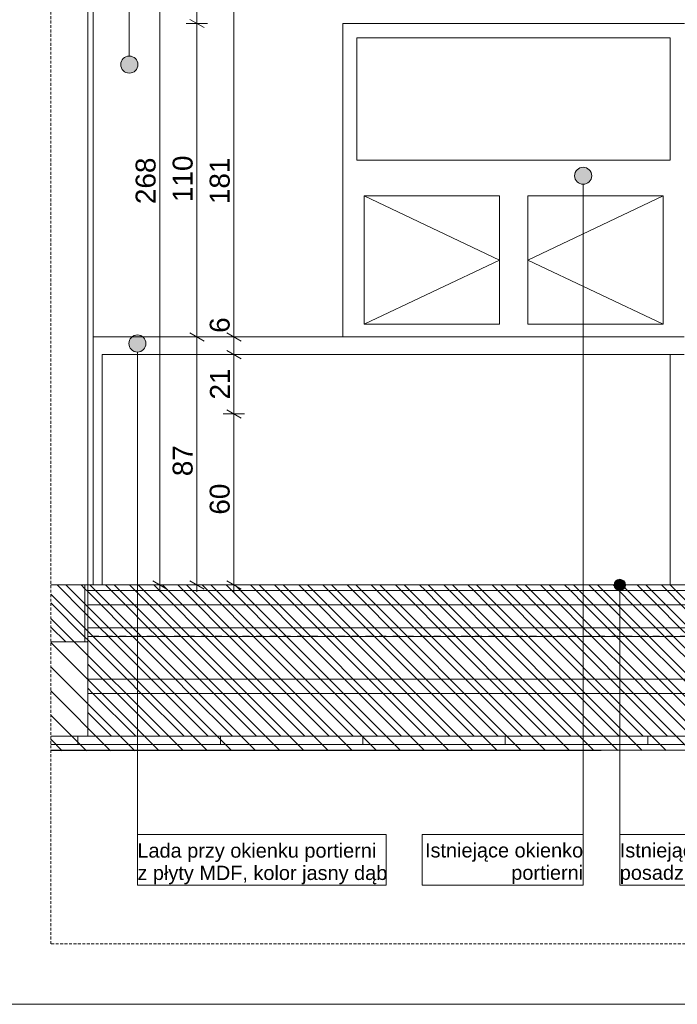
# Model space of a CAD drawing. Extents: x 180 to 5640, y 54 to 2910.
# Tile 3 of 9: x 2623 to 3778, y 60 to 1787. Entities that reach past the tile are written whole.
import ezdxf
from ezdxf.xclip import XClip

# ---------------------------------------------------------------- set-up
doc = ezdxf.new("R2010")
doc.units = 0
doc.header["$MEASUREMENT"] = 0
doc.header["$XCLIPFRAME"] = 0
doc.linetypes.add('Przerywana', pattern=[48, 24, -24])
doc.linetypes.add('Przerywana długa', pattern=[78, 50, -28])
for name, color, linetype in [('220-A Ściany', 7, 'Continuous'), ('320-W Umeblowanie', 7, 'Continuous'), ('399-W Wymiary i opisy', 7, 'Continuous'), ('420-K Ściany', 7, 'Continuous'), ('460-K Stropy', 7, 'Continuous'), ('810-G Ogólne', 7, 'Continuous'), ('820-G Rysunki Obrazki', 7, 'Continuous'), ('824-G Wypełnienia RŚ', 7, 'Continuous'), ('840-G Znaczniki ogólne', 7, 'Continuous')]:
    doc.layers.add(name, color=color, linetype=linetype)
doc.styles.add('STYL_AUTOMATYCZNY_2', font='arial.ttf')
doc.styles.add('STYL_AUTOMATYCZNY_3', font='arial.ttf')
pattern_1 = [(135, (4725.572, 795.66), (21.2132, 21.2132), [])]

# ---------------------------------------------------------------- blocks, each defined once
blk = doc.blocks.new('Rysunek_2_2', base_point=(4725.6, 795.7))
at = {"layer": '420-K Ściany', "linetype": 'Continuous', "lineweight": 13}
h = blk.add_hatch(dxfattribs=at)
h.set_pattern_fill('Ściany_istniejące_0002', color=8, style=0, pattern_type=2)
h.set_pattern_definition(pattern_1)
h.paths.add_polyline_path([(2678.1, 795.7), (2678.1, 695.7), (2738.1, 695.7), (2738.1, 795.7)])
h = blk.add_hatch(dxfattribs=at)
h.set_pattern_fill('Ściany_istniejące_0002', color=8, style=0, pattern_type=2)
h.set_pattern_definition(pattern_1)
h.paths.add_polyline_path([(2743.1, 795.7), (2738.1, 795.7), (2738.1, 695.7), (2743.1, 695.7)])
at = {"layer": '460-K Stropy', "linetype": 'Continuous', "lineweight": 13}
h = blk.add_hatch(dxfattribs=at)
h.set_pattern_fill('Ściany_istniejące_0002', color=8, style=0, pattern_type=2)
h.set_pattern_definition(pattern_1)
h.paths.add_polyline_path([(4610.6, 795.7), (2743.1, 795.7), (2743.1, 785.7), (4610.6, 785.7)])
h = blk.add_hatch(dxfattribs=at)
h.set_pattern_fill('Ściany_istniejące_0002', color=8, style=0, pattern_type=2)
h.set_pattern_definition(pattern_1)
h.paths.add_polyline_path([(4610.6, 785.7), (2743.1, 785.7), (2743.1, 760.7), (4610.6, 760.7)])
h = blk.add_hatch(dxfattribs=at)
h.set_pattern_fill('Ściany_istniejące_0002', color=8, style=0, pattern_type=2)
h.set_pattern_definition(pattern_1)
h.paths.add_polyline_path([(4610.6, 760.7), (2743.1, 760.7), (2743.1, 720.7), (4610.6, 720.7)])
h = blk.add_hatch(dxfattribs=at)
h.set_pattern_fill('Ściany_istniejące_0002', color=8, style=0, pattern_type=2)
h.set_pattern_definition(pattern_1)
h.paths.add_polyline_path([(4610.6, 720.7), (2743.1, 720.7), (2743.1, 705.7), (4610.6, 705.7)])
h = blk.add_hatch(dxfattribs=at)
h.set_pattern_fill('Ściany_istniejące_0002', color=8, style=0, pattern_type=2)
h.set_pattern_definition(pattern_1)
h.paths.add_polyline_path([(4610.6, 705.7), (2743.1, 705.7), (2743.1, 705.4), (4610.6, 705.4)])
h = blk.add_hatch(dxfattribs=at)
h.set_pattern_fill('Ściany_istniejące_0002', color=8, style=0, pattern_type=2)
h.set_pattern_definition(pattern_1)
h.paths.add_polyline_path([(4610.6, 705.4), (2743.1, 705.4), (2743.1, 630.4), (4610.6, 630.4)])
h = blk.add_hatch(dxfattribs=at)
h.set_pattern_fill('Ściany_istniejące_0002', color=8, style=0, pattern_type=2)
h.set_pattern_definition(pattern_1)
h.paths.add_polyline_path([(4610.6, 630.4), (2743.1, 630.4), (2743.1, 605.4), (4610.6, 605.4)])
h = blk.add_hatch(dxfattribs=at)
h.set_pattern_fill('Ściany_istniejące_0002', color=8, style=0, pattern_type=2)
h.set_pattern_definition(pattern_1)
h.paths.add_polyline_path([(2743.1, 605.4), (2743.1, 530.4), (4610.6, 530.4), (4610.6, 605.4)])
at = {"layer": '460-K Stropy', "linetype": 'Continuous', "lineweight": 13, "true_color": 0xb4b4b4}
h = blk.add_hatch(dxfattribs=at)
h.set_pattern_fill('Siatka_50x100_0002', color=253, style=0, pattern_type=2)
h.set_pattern_definition([(0, (4725.57, 795.66), (0, 500), []), (90, (4725.57, 795.66), (-250, 0), [])])
h.paths.add_polyline_path([(2678.1, 515.6), (4610.6, 515.6), (4610.6, 530.4), (2678.1, 530.4)])
at = {"layer": '820-G Rysunki Obrazki', "linetype": 'Continuous', "lineweight": 13}
for points in [[(2800.9, 1708.5), (2802.1, 1702.8), (2805.3, 1697.9), (2810.2, 1694.6), (2815.9, 1693.5), (2821.7, 1694.6), (2826.5, 1697.9), (2829.8, 1702.8), (2830.9, 1708.5), (2829.8, 1714.2), (2826.5, 1719.1), (2821.7, 1722.4), (2815.9, 1723.5), (2810.2, 1722.4), (2805.3, 1719.1), (2802.1, 1714.2)], [(3597.5, 1513.5), (3598.7, 1507.8), (3601.9, 1502.9), (3606.8, 1499.6), (3612.5, 1498.5), (3618.3, 1499.6), (3623.2, 1502.9), (3626.4, 1507.8), (3627.5, 1513.5), (3626.4, 1519.2), (3623.2, 1524.1), (3618.3, 1527.4), (3612.5, 1528.5), (3606.8, 1527.4), (3601.9, 1524.1), (3598.7, 1519.2)], [(2815.1, 1219.3), (2816.3, 1213.6), (2819.5, 1208.7), (2824.4, 1205.4), (2830.1, 1204.3), (2835.9, 1205.4), (2840.7, 1208.7), (2844, 1213.6), (2845.1, 1219.3), (2844, 1225), (2840.7, 1229.9), (2835.9, 1233.2), (2830.1, 1234.3), (2824.4, 1233.2), (2819.5, 1229.9), (2816.3, 1225)], [(3666.8, 795.7), (3667.6, 791.8), (3669.8, 788.6), (3673, 786.4), (3676.8, 785.7), (3680.6, 786.4), (3683.9, 788.6), (3686.1, 791.8), (3686.8, 795.7), (3686.1, 799.5), (3683.9, 802.7), (3680.6, 804.9), (3676.8, 805.7), (3673, 804.9), (3669.8, 802.7), (3667.6, 799.5)]]:
    blk.add_hatch(color=154, dxfattribs=at).paths.add_polyline_path(points)
at = {"layer": '824-G Wypełnienia RŚ', "linetype": 'Continuous', "lineweight": 13}
h = blk.add_hatch(dxfattribs=at)
h.set_pattern_fill('_Poza_zakresem_opracowan_3D', color=8, style=0, pattern_type=2)
h.set_pattern_definition([(135, (2710.34, 662.39), (21.2132, 21.2132), [])])
h.paths.add_polyline_path([(4610.6, 795.7), (2678.1, 795.7), (2678.1, 504.9), (4610.6, 505.6)])
at = {"layer": '220-A Ściany', "color": 7, "linetype": 'Continuous', "lineweight": 13, "ltscale": 0.5}
for p, q in [((3190.5, 1780.7), (3790.5, 1780.7)), ((3190.5, 1230.7), (3190.5, 1780.7)), ((3215.5, 1755.7), (3215.5, 1540.7)), ((3765.5, 1755.7), (3215.5, 1755.7)), ((3765.5, 1540.7), (3765.5, 1755.7)), ((3215.5, 1540.7), (3765.5, 1540.7)), ((3228, 1478.2), (3228, 1253.2)), ((3228, 1478.2), (3465.5, 1365.7)), ((3465.5, 1478.2), (3228, 1478.2)), ((3465.5, 1253.2), (3465.5, 1478.2)), ((3515.5, 1478.2), (3515.5, 1253.2)), ((3753, 1478.2), (3515.5, 1365.7)), ((3753, 1478.2), (3515.5, 1478.2)), ((3753, 1253.2), (3753, 1478.2)), ((3228, 1253.2), (3465.5, 1365.7)), ((3753, 1253.2), (3515.5, 1365.7)), ((3228, 1253.2), (3465.5, 1253.2)), ((3515.5, 1253.2), (3753, 1253.2))]:
    blk.add_line(p, q, dxfattribs=at)
at = {"layer": '320-W Umeblowanie', "color": 94, "linetype": 'Continuous', "lineweight": 0, "ltscale": 0.5}
for p, q in [((2752.6, 1230.7), (3790.1, 1230.7)), ((2768.1, 795.7), (2768.1, 1199.7)), ((2768.1, 1199.7), (3790.1, 1199.7)), ((3765.1, 795.7), (3765.1, 1199.7))]:
    blk.add_line(p, q, dxfattribs=at)
at = {"layer": '399-W Wymiary i opisy', "color": 154, "linetype": 'Continuous', "lineweight": 13, "ltscale": 0.5}
for p, q in [((2869.5, 795.7), (2869.5, 2135.6)), ((2934.5, 1780.7), (2934.5, 2135.6)), ((2999.5, 1230.7), (2999.5, 2135.6)), ((2953.2, 1780.7), (2915.7, 1780.7)), ((2922, 1787.9), (2947, 1773.4)), ((2934.5, 1230.7), (2934.5, 1780.7)), ((2953.2, 1230.7), (2915.7, 1230.7)), ((2922, 1237.9), (2947, 1223.4)), ((2934.5, 795.7), (2934.5, 1230.7)), ((3018.2, 1230.7), (2980.7, 1230.7)), ((2987, 1237.9), (3012, 1223.4)), ((2999.5, 1199.7), (2999.5, 1230.7)), ((3018.2, 1199.7), (2980.7, 1199.7)), ((2987, 1206.9), (3012, 1192.5)), ((2999.5, 1095.7), (2999.5, 1199.7)), ((3018.2, 1095.7), (2980.7, 1095.7)), ((2987, 1102.9), (3012, 1088.4)), ((2999.5, 795.7), (2999.5, 1095.7)), ((2888.2, 795.7), (2850.7, 795.7)), ((2857, 802.9), (2882, 788.4)), ((2869.5, 783.4), (2869.5, 795.7)), ((2953.2, 795.7), (2915.7, 795.7)), ((2922, 802.9), (2947, 788.4)), ((2934.5, 783.4), (2934.5, 795.7)), ((3018.2, 795.7), (2980.7, 795.7)), ((2987, 802.9), (3012, 788.4)), ((2999.5, 783.4), (2999.5, 795.7))]:
    blk.add_line(p, q, dxfattribs=at)
at = {"layer": '420-K Ściany', "color": 7, "linetype": 'Continuous', "lineweight": 13, "ltscale": 0.5}
for p, q in [((2752.6, 795.7), (2752.6, 1824.2)), ((2738.1, 795.7), (2678.1, 795.7)), ((2738.1, 795.7), (2738.1, 695.7)), ((2743.1, 795.7), (2738.1, 795.7)), ((2738.1, 695.7), (2678.1, 695.7)), ((2743.1, 695.7), (2738.1, 695.7)), ((2743.1, 705.7), (2743.1, 705.4))]:
    blk.add_line(p, q, dxfattribs=at)
at = {"layer": '420-K Ściany', "color": 7, "linetype": 'Continuous', "lineweight": 20, "ltscale": 0.5, "flags": 128}
blk.add_lwpolyline([(2743.1, 1824.2), (2743.1, 1823.8), (2743.1, 795.7)], dxfattribs=at)
at = {"layer": '420-K Ściany', "color": 7, "linetype": 'Continuous', "lineweight": 13, "ltscale": 0.5, "flags": 128}
blk.add_lwpolyline([(2743.1, 795.7), (2743.1, 785.7), (2743.1, 760.7), (2743.1, 720.7), (2743.1, 705.7)], dxfattribs=at)
at = {"layer": '460-K Stropy', "color": 7, "linetype": 'Continuous', "lineweight": 13, "ltscale": 0.5}
for p, q in [((4610.6, 785.7), (2743.1, 785.7)), ((4610.6, 760.7), (2743.1, 760.7)), ((4610.6, 720.7), (2743.1, 720.7)), ((2743.1, 705.4), (2743.1, 695.7)), ((4610.6, 705.4), (2743.1, 705.4)), ((2743.1, 695.7), (2743.1, 630.4)), ((4610.6, 630.4), (2743.1, 630.4)), ((4610.6, 605.4), (2743.1, 605.4)), ((2678.1, 530.4), (2743.1, 530.4)), ((4610.6, 530.4), (2743.1, 530.4)), ((4610.6, 515.6), (2678.1, 515.6)), ((2678.1, 505.6), (4610.6, 505.6))]:
    blk.add_line(p, q, dxfattribs=at)
at = {"layer": '460-K Stropy', "color": 7, "linetype": 'Przerywana', "lineweight": 13, "ltscale": 0.5}
blk.add_line((4610.6, 705.7), (2743.1, 705.7), dxfattribs=at)
at = {"layer": '460-K Stropy', "color": 7, "linetype": 'Continuous', "lineweight": 13, "ltscale": 0.5, "flags": 128}
for points in [[(4610.6, 795.7), (4573.1, 795.7), (2743.1, 795.7)], [(2743.1, 630.4), (2743.1, 605.4), (2743.1, 530.4)]]:
    blk.add_lwpolyline(points, dxfattribs=at)
at = {"layer": '820-G Rysunki Obrazki', "color": 154, "linetype": 'Continuous', "lineweight": 13, "ltscale": 0.5}
for p, q in [((2815.9, 1723.5), (2815.9, 2475.9)), ((3612.5, 1498.5), (3612.5, 269.1)), ((2830.1, 1204.3), (2830.1, 269.1)), ((3676.8, 785.7), (3676.8, 269.1)), ((3266.9, 357.7), (2830.1, 357.7)), ((2830.1, 357.7), (2830.1, 269.1)), ((3266.9, 269.1), (3266.9, 357.7)), ((3612.5, 357.7), (3330, 357.7)), ((3330, 357.7), (3330, 269.1)), ((3612.5, 269.1), (3612.5, 357.7)), ((3966.6, 357.7), (3676.8, 357.7)), ((3676.8, 357.7), (3676.8, 269.1)), ((2830.1, 269.1), (3266.9, 269.1)), ((2830.1, 269.1), (3266.9, 269.1)), ((3330, 269.1), (3612.5, 269.1)), ((3612.5, 269.1), (3330, 269.1)), ((3676.8, 269.1), (3966.6, 269.1)), ((3676.8, 269.1), (3966.6, 269.1))]:
    blk.add_line(p, q, dxfattribs=at)
for centre, radius in [((2815.9, 1708.5), 15), ((3612.5, 1513.5), 15), ((2830.1, 1219.3), 15), ((3676.8, 795.7), 10)]:
    blk.add_circle(centre, radius, dxfattribs=at)
at = {"layer": '824-G Wypełnienia RŚ', "color": 7, "linetype": 'Continuous', "lineweight": 13, "ltscale": 0.5, "flags": 128}
for points in [[(4610.6, 795.7), (2678.1, 795.7)], [(2678.1, 504.9), (4610.6, 505.6)]]:
    blk.add_lwpolyline(points, dxfattribs=at)
at = {"layer": '399-W Wymiary i opisy', "color": 154, "linetype": 'Continuous', "lineweight": 13, "char_height": 35, "attachment_point": 7, "rotation": 90, "style": 'STYL_AUTOMATYCZNY_2'}
for s, insert, width in [('\\A1;{\\pql;\\fArial|b0|i0|c238|p0;\\W1.000000;268}', (2862.5, 1463.8), 80.086), ('\\A1;{\\pql;\\fArial|b0|i0|c238|p0;\\W1.000000;110}', (2927.5, 1467.4), 76.524), ('\\A1;{\\pql;\\fArial|b0|i0|c238|p0;\\W1.000000;181}', (2992.5, 1463.8), 80.086), ('\\A1;{\\pql;\\fArial|b0|i0|c238|p0;\\W1.000000;6}', (2992.5, 1237.9), 26.695), ('\\A1;{\\pql;\\fArial|b0|i0|c238|p0;\\W1.000000;21}', (2992.5, 1121), 53.391), ('\\A1;{\\pql;\\fArial|b0|i0|c238|p0;\\W1.000000;87}', (2927.5, 986.5), 53.391), ('\\A1;{\\pql;\\fArial|b0|i0|c238|p0;\\W1.000000;60}', (2992.5, 919), 53.391)]:
    blk.add_mtext(s, dxfattribs=dict(at, insert=insert, width=width))
at = {"layer": '820-G Rysunki Obrazki', "color": 154, "linetype": 'Continuous', "lineweight": 13, "char_height": 25, "style": 'STYL_AUTOMATYCZNY_3'}
for s, insert, attachment_point, line_spacing_factor in [('\\A1;{\\pql;\\fArial|b0|i0|c238|p0;\\W1.000000;Lada przy okienku portierni \\P\\pql;\\fArial|b0|i0|c238|p0;\\W1.000000;z płyty MDF\\fArial|b0|i0|c238|p0;\\W1.000000;, kolor jasny dąb}', (2830.1, 270.5), 7, 0.940384), ('\\A1;{\\pqr;\\fArial|b0|i0|c238|p0;\\W1.000000;Istniejące \\fArial|b0|i0|c238|p0;\\W1.000000;okienko\\P\\pqr;\\fArial|b0|i0|c238|p0;\\W1.000000;portierni}', (3612.5, 270.9), 9, 0.940343), ('\\A1;{\\pql;\\fArial|b0|i0|c238|p0;\\W1.000000;Istniejące warstwy\\P\\pql;\\fArial|b0|i0|c238|p0;\\W1.000000;posadzki}', (3676.8, 270.9), 7, 0.940343)]:
    blk.add_mtext(s, dxfattribs=dict(at, insert=insert, attachment_point=attachment_point, line_spacing_factor=line_spacing_factor))

msp = doc.modelspace()

# ---------------------------------------------------------------- linework, layer by layer
at = {"layer": '810-G Ogólne', "color": 7, "linetype": 'Continuous', "lineweight": 13, "ltscale": 0.1}
msp.add_line((4640, 60), (180, 60), dxfattribs=at)
at = {"layer": '840-G Znaczniki ogólne', "color": 8, "linetype": 'Przerywana długa', "lineweight": 13, "ltscale": 0.1}
msp.add_lwpolyline([(2678.1, 2730), (4610.6, 2730), (4610.6, 166), (2678.1, 166)], close=True, dxfattribs=at)

# ---------------------------------------------------------------- block references
at = {"layer": '820-G Rysunki Obrazki', "color": 7, "linetype": 'Continuous', "lineweight": 13, "ltscale": 0.1}
ref = msp.add_blockref('Rysunek_2_2', (4725.6, 795.7), dxfattribs=at)
XClip(ref).set_block_clipping_path([(2678.0721443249, 165.9574740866), (4610.5721443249, 2730)])

doc.saveas('drawing.dxf')
